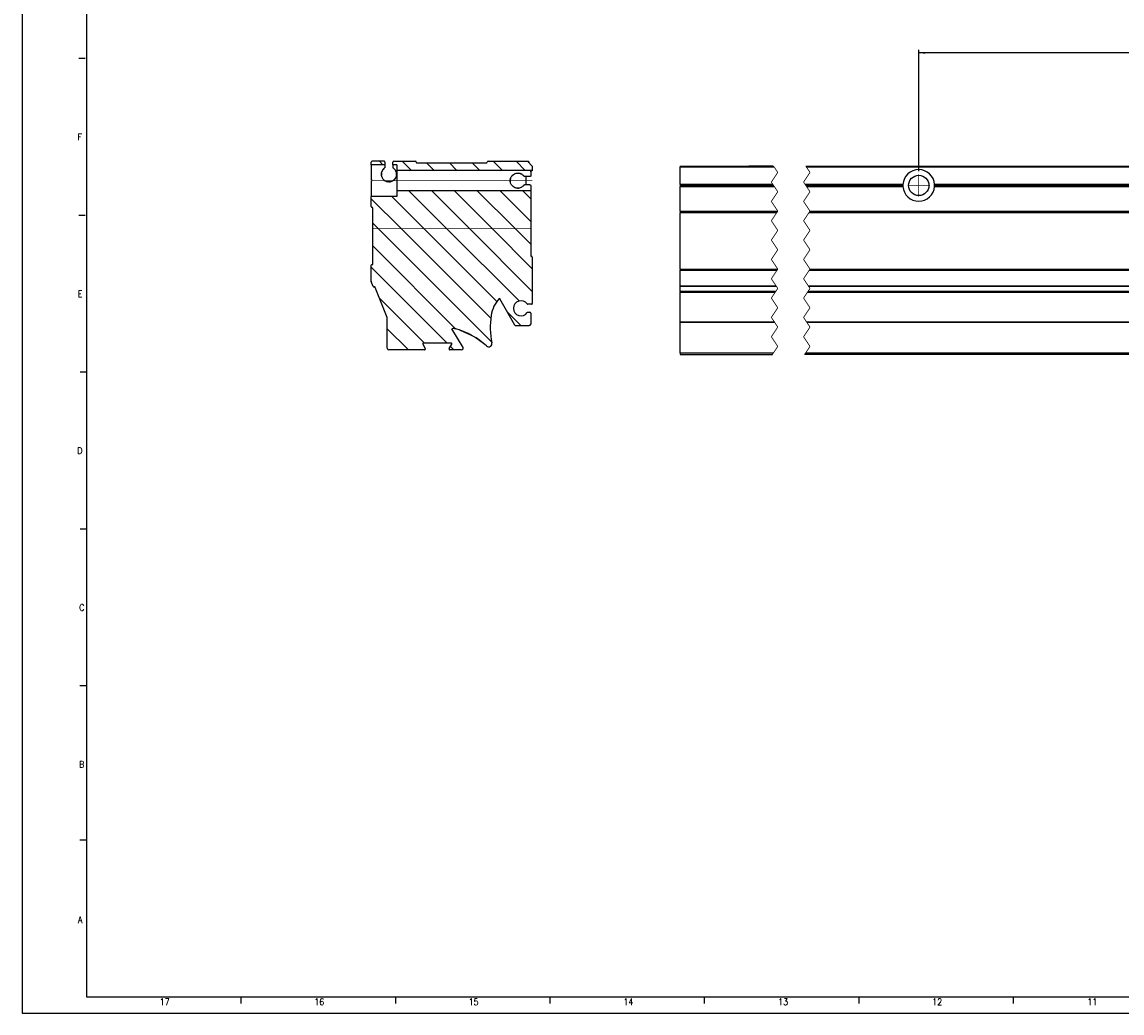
# Model space of a CAD drawing. Header units: inches. Extents: x -381 to 2497, y -418 to 176.
# Tile 1 of 7: x -381 to -40, y -418 to -111. Entities that reach past the tile are written whole.
import ezdxf

# ---------------------------------------------------------------- set-up
doc = ezdxf.new("R2010")
doc.units = ezdxf.units.IN
doc.linetypes.add('DOT_CENTER', pattern=[14, 12, -1, 0, -1])
doc.layers.add('1', color=7, linetype='Continuous')
doc.styles.add('CONVERTER_11', font='txt.shx', dxfattribs={"width": 0.9})
doc.dimstyles.new('ME10_DIM_11', dxfattribs={"dimtxt": 2, "dimasz": 2, "dimexe": 1, "dimexo": 1, "dimgap": 1, "dimtad": 1, "dimdsep": 46, "dimtxsty": 'CONVERTER_11', "dimsah": 1, "dimcen": 0.09, "dimclrd": 2, "dimclre": 2, "dimclrt": 2, "dimadec": 0, "dimazin": 0, "dimtfac": 1, "dimtdec": 4, "dimtix": 1, "dimtmove": 0, "dimatfit": 3, "dimfxl": 1, "dimtolj": 1, "dimtzin": 0, "dimarcsym": 0})
pattern_1 = [(-45, (0, 0), (3.535534, 3.535534), [])]

# ---------------------------------------------------------------- blocks, each defined once
blk = doc.blocks.new('Modulo_der__14E__1__1', base_point=(-272.75, -212.65))
at = {"linetype": 'Continuous'}
h = blk.add_hatch(dxfattribs=at)
h.set_pattern_fill('_USER', color=253, scale=5, angle=-45, pattern_type=0)
h.set_pattern_definition(pattern_1)
edge = h.paths.add_edge_path()
edge.add_arc((-272.5, -154.3), 0.25, 90, 180)
edge.add_line((-272.75, -154.3), (-272.75, -155.15))
edge.add_line((-272.75, -155.15), (-268.5, -155.15))
edge.add_line((-268.5, -155.15), (-268.5, -154.3))
edge.add_arc((-268.75, -154.3), 0.25, 0, 90)
edge.add_line((-268.75, -154.05), (-272.5, -154.05))
h = blk.add_hatch(dxfattribs=at)
h.set_pattern_fill('_USER', color=253, scale=5, angle=-45, pattern_type=0)
h.set_pattern_definition(pattern_1)
edge = h.paths.add_edge_path()
edge.add_arc((-223, -156.8), 0.25, 336.4218, 360)
edge.add_line((-222.75, -156.8), (-222.75, -155.55))
edge.add_line((-222.75, -155.55), (-224.25, -154.05))
edge.add_line((-224.25, -154.05), (-236.5, -154.05))
edge.add_arc((-236.5, -154.3), 0.25, 90, 180)
edge.add_arc((-237, -154.3), 0.25, 270, 360, ccw=False)
edge.add_line((-237, -154.55), (-258.5, -154.55))
edge.add_arc((-258.5, -154.3), 0.25, 180, 270, ccw=False)
edge.add_arc((-259, -154.3), 0.25, 0, 90)
edge.add_line((-259, -154.05), (-265.75, -154.05))
edge.add_arc((-265.75, -154.3), 0.25, 90, 180)
edge.add_line((-266, -154.3), (-266, -155.15))
edge.add_line((-266, -155.15), (-264.75, -155.15))
edge.add_line((-264.75, -155.15), (-264.75, -156.9))
edge.add_line((-264.75, -156.9), (-222.77, -156.9))
h = blk.add_hatch(dxfattribs=at)
h.set_pattern_fill('_USER', color=253, scale=5, angle=-45, pattern_type=0)
h.set_pattern_definition(pattern_1)
edge = h.paths.add_edge_path()
edge.add_line((-264.75, -163.2), (-264.75, -164.95))
edge.add_line((-264.75, -164.95), (-272.75, -164.95))
edge.add_line((-272.75, -164.95), (-272.75, -168.05))
edge.add_arc((-272.5, -168.05), 0.25, 179.9999, 269.9999)
edge.add_arc((-272.5, -168.55), 0.25, 0, 90, ccw=False)
edge.add_line((-272.25, -168.55), (-272.25, -174.92))
edge.add_line((-272.25, -174.92), (-223.26, -174.92))
edge.add_line((-223.26, -174.92), (-223.26, -163.2))
edge.add_line((-223.26, -163.2), (-264.75, -163.2))
h = blk.add_hatch(dxfattribs=at)
h.set_pattern_fill('_USER', color=253, scale=5, angle=-45, pattern_type=0)
h.set_pattern_definition(pattern_1)
edge = h.paths.add_edge_path()
edge.add_line((-222.75, -183.8), (-222.75, -198.16))
edge.add_arc((-223, -198.16), 0.25, 270, 360, ccw=False)
edge.add_line((-223, -198.41), (-224.16, -198.41))
edge.add_arc((-224.16, -198.21), 0.2, 214.6546, 270, ccw=False)
edge.add_arc((-226.26, -199.66), 2.35, 34.6546, 325.3454)
edge.add_arc((-224.16, -201.11), 0.2, 90, 145.3454, ccw=False)
edge.add_line((-224.16, -200.91), (-223.5, -200.91))
edge.add_arc((-223.5, -201.16), 0.25, 0, 90, ccw=False)
edge.add_line((-223.25, -201.16), (-223.25, -204.55))
edge.add_arc((-223.75, -204.55), 0.5, 270, 360, ccw=False)
edge.add_line((-223.75, -205.05), (-227.82, -205.05))
edge.add_arc((-227.82, -204.55), 0.5, 209.8944, 270, ccw=False)
edge.add_line((-228.26, -204.8), (-232.94, -196.65))
edge.add_arc((-232.72, -196.53), 0.25, 187.3484, 209.8944, ccw=False)
edge.add_arc((-225.64, -203.37), 10, 137.119, 171.5012)
edge.add_arc((-211.8, -205.44), 24, 171.5012, 191.9317)
edge.add_arc((-236.26, -210.6), 1, -131.9317, 11.9317, ccw=False)
edge.add_arc((-252.96, -229.2), 24, 48.0683, 74.4138)
edge.add_arc((-247.32, -208.97), 3, 74.4138, 98.1189)
edge.add_line((-247.74, -206), (-244.26, -211.79))
edge.add_arc((-244.69, -212.05), 0.5, -90, 31.0161, ccw=False)
edge.add_line((-244.69, -212.55), (-248.32, -212.55))
edge.add_arc((-248.32, -212.3), 0.25, 150, 270, ccw=False)
edge.add_line((-248.54, -212.18), (-247.76, -210.83))
edge.add_arc((-247.97, -210.7), 0.25, 330, 450)
edge.add_line((-247.97, -210.45), (-256.53, -210.45))
edge.add_arc((-256.53, -210.7), 0.25, 89.9979, 169.9765)
edge.add_arc((-256.53, -210.7), 0.25, 169.9834, 210.0048)
edge.add_line((-256.75, -210.83), (-255.97, -212.18))
edge.add_arc((-256.19, -212.3), 0.25, -90, 30, ccw=False)
edge.add_line((-256.19, -212.55), (-267.25, -212.55))
edge.add_arc((-267.25, -212.05), 0.5, 180, 270, ccw=False)
edge.add_line((-267.75, -212.05), (-267.75, -202.64))
edge.add_arc((-268, -202.64), 0.25, 0, 21.6048)
edge.add_line((-267.77, -202.55), (-271.48, -193.18))
edge.add_arc((-271.71, -193.27), 0.25, 21.6048, 111.6885)
edge.add_arc((-271.9, -192.8), 0.25, 201.3067, 291.6885, ccw=False)
edge.add_line((-272.13, -192.9), (-272.74, -191.35))
edge.add_arc((-272.5, -191.26), 0.25, 180, 201.3067, ccw=False)
edge.add_line((-272.75, -191.26), (-272.75, -186.3))
edge.add_arc((-272.5, -186.3), 0.25, 90, 180, ccw=False)
edge.add_line((-272.5, -186.05), (-272.25, -186.05))
edge.add_line((-272.25, -186.05), (-272.25, -174.92))
edge.add_line((-272.25, -174.92), (-223.26, -174.92))
edge.add_line((-223.26, -174.92), (-223.26, -183.3))
edge.add_arc((-223, -183.3), 0.252, 180.4042, 270.407)
edge.add_arc((-223, -183.8), 0.25, 0, 90, ccw=False)
at = {"color": 7, "linetype": 'Continuous'}
for p, q in [((-272.75, -155.15), (-272.75, -154.3)), ((-272.75, -155.15), (-272.75, -159.75)), ((-268.5, -155.15), (-272.75, -155.15)), ((-268.75, -154.05), (-272.5, -154.05)), ((-269.15, -156.67), (-269.4, -157.1)), ((-269.4, -157.1), (-269.29, -156.88)), ((-269.29, -156.88), (-269.15, -156.67)), ((-269.09, -156.59), (-269.15, -156.67)), ((-269.15, -156.67), (-269.09, -156.59)), ((-268.83, -156.31), (-269.09, -156.59)), ((-269.09, -156.59), (-269, -156.48)), ((-269, -156.48), (-268.83, -156.31)), ((-268.8, -156.29), (-268.83, -156.31)), ((-268.83, -156.31), (-268.8, -156.29)), ((-268.59, -156.12), (-268.8, -156.29)), ((-268.8, -156.29), (-268.63, -156.15)), ((-268.63, -156.15), (-268.59, -156.12)), ((-268.57, -156.11), (-268.59, -156.12)), ((-268.54, -156.08), (-268.57, -156.11)), ((-268.53, -156.06), (-268.54, -156.08)), ((-268.51, -156.02), (-268.53, -156.06)), ((-268.5, -155.98), (-268.51, -156)), ((-268.51, -156), (-268.51, -156.02)), ((-268.5, -154.3), (-268.5, -155.15)), ((-268.5, -155.15), (-268.5, -155.96)), ((-268.5, -155.96), (-268.5, -155.98)), ((-266, -155.15), (-266, -154.3)), ((-264.75, -155.15), (-266, -155.15)), ((-266, -155.15), (-266, -155.96)), ((-266, -155.96), (-266, -155.98)), ((-266, -155.98), (-266, -156)), ((-266, -156), (-265.99, -156.02)), ((-265.99, -156.02), (-265.98, -156.06)), ((-265.98, -156.06), (-265.97, -156.08)), ((-265.97, -156.08), (-265.94, -156.11)), ((-265.94, -156.11), (-265.92, -156.12)), ((-265.7, -156.29), (-265.92, -156.12)), ((-265.92, -156.12), (-265.87, -156.15)), ((-265.87, -156.15), (-265.7, -156.29)), ((-265.75, -154.05), (-259, -154.05)), ((-265.68, -156.31), (-265.7, -156.29)), ((-265.7, -156.29), (-265.68, -156.31)), ((-265.41, -156.59), (-265.68, -156.31)), ((-265.68, -156.31), (-265.51, -156.48)), ((-265.51, -156.48), (-265.41, -156.59)), ((-265.35, -156.67), (-265.41, -156.59)), ((-265.41, -156.59), (-265.35, -156.67)), ((-265.11, -157.1), (-265.35, -156.67)), ((-265.35, -156.67), (-265.22, -156.88)), ((-265.22, -156.88), (-265.11, -157.1)), ((-264.75, -155.15), (-264.75, -156.9)), ((-222.77, -156.9), (-264.75, -156.9)), ((-264.75, -156.9), (-264.75, -163.2)), ((-258.5, -154.55), (-237, -154.55)), ((-236.5, -154.05), (-224.25, -154.05)), ((-231.5, -154.05), (-231.45, -154)), ((-231.45, -154), (-228.4, -154)), ((-228.4, -154), (-224.05, -154)), ((-224.25, -154.05), (-222.75, -155.55)), ((-223.75, -154.3), (-224.05, -154)), ((-224, -154.3), (-223.75, -154.3)), ((-223.75, -154.55), (-223.75, -154.3)), ((-222.92, -157.04), (-222.96, -157.05)), ((-222.88, -157.02), (-222.92, -157.04)), ((-222.86, -157.01), (-222.88, -157.02)), ((-222.84, -156.99), (-222.86, -157.01)), ((-222.81, -156.96), (-222.84, -156.99)), ((-222.78, -156.92), (-222.81, -156.96)), ((-222.77, -156.9), (-222.78, -156.92)), ((-222.75, -155.55), (-222.75, -156.8)), ((-272.45, -160.05), (-272.75, -159.75)), ((-272.75, -160.35), (-272.45, -160.05)), ((-272.75, -160.35), (-272.75, -164.95)), ((-269.57, -157.69), (-269.6, -158.05)), ((-269.6, -158.05), (-269.59, -157.81)), ((-269.6, -158.05), (-269.58, -158.4)), ((-269.59, -158.3), (-269.6, -158.05)), ((-269.59, -157.81), (-269.57, -157.69)), ((-269.58, -158.4), (-269.59, -158.3)), ((-269.55, -158.54), (-269.58, -158.4)), ((-269.57, -157.69), (-269.56, -157.6)), ((-269.56, -157.6), (-269.55, -157.56)), ((-269.44, -157.21), (-269.55, -157.56)), ((-269.55, -157.56), (-269.49, -157.33)), ((-269.49, -158.78), (-269.55, -158.54)), ((-269.49, -157.33), (-269.44, -157.21)), ((-269.48, -158.82), (-269.49, -158.78)), ((-269.4, -159.01), (-269.48, -158.82)), ((-269.4, -157.1), (-269.44, -157.21)), ((-269.44, -157.21), (-269.4, -157.1)), ((-269.3, -159.2), (-269.4, -159.01)), ((-269.29, -159.23), (-269.3, -159.2)), ((-269.27, -159.27), (-269.29, -159.23)), ((-269.15, -159.44), (-269.27, -159.27)), ((-269.15, -159.44), (-268.91, -159.72)), ((-269, -159.63), (-269.15, -159.44)), ((-268.91, -159.72), (-269, -159.63)), ((-268.83, -159.8), (-268.91, -159.72)), ((-268.63, -159.96), (-268.83, -159.8)), ((-268.83, -159.8), (-268.43, -160.09)), ((-268.43, -160.09), (-268.63, -159.96)), ((-268.37, -160.12), (-268.43, -160.09)), ((-268.37, -160.12), (-267.98, -160.29)), ((-268.21, -160.2), (-268.37, -160.12)), ((-267.98, -160.29), (-268.21, -160.2)), ((-267.98, -160.29), (-267.66, -160.37)), ((-267.74, -160.35), (-267.98, -160.29)), ((-267.66, -160.37), (-267.74, -160.35)), ((-267.5, -160.39), (-267.66, -160.37)), ((-267.01, -160.39), (-267.5, -160.39)), ((-267.25, -160.41), (-267.01, -160.39)), ((-266.85, -160.37), (-267.01, -160.39)), ((-267.01, -160.39), (-266.99, -160.39)), ((-266.99, -160.39), (-266.85, -160.37)), ((-266.85, -160.37), (-266.53, -160.29)), ((-266.76, -160.35), (-266.85, -160.37)), ((-266.53, -160.29), (-266.76, -160.35)), ((-266.53, -160.29), (-266.13, -160.12)), ((-266.3, -160.2), (-266.53, -160.29)), ((-266.13, -160.12), (-266.3, -160.2)), ((-266.13, -160.12), (-266.08, -160.09)), ((-266.08, -160.09), (-266.13, -160.12)), ((-266.08, -160.09), (-265.68, -159.8)), ((-265.87, -159.96), (-266.08, -160.09)), ((-265.68, -159.8), (-265.87, -159.96)), ((-265.6, -159.72), (-265.68, -159.8)), ((-265.6, -159.72), (-265.35, -159.44)), ((-265.51, -159.63), (-265.6, -159.72)), ((-265.35, -159.44), (-265.51, -159.63)), ((-265.24, -159.27), (-265.35, -159.44)), ((-265.24, -159.27), (-265.2, -159.2)), ((-265.22, -159.23), (-265.24, -159.27)), ((-265.2, -159.2), (-265.22, -159.23)), ((-265.11, -159.01), (-265.2, -159.2)), ((-265.06, -157.21), (-265.11, -157.1)), ((-265.11, -157.1), (-265.06, -157.21)), ((-265.03, -158.82), (-265.11, -159.01)), ((-265.06, -157.21), (-265.02, -157.33)), ((-265.02, -158.78), (-265.03, -158.82)), ((-265.02, -157.33), (-264.96, -157.56)), ((-264.95, -158.54), (-265.02, -158.78)), ((-264.96, -157.56), (-264.95, -157.6)), ((-264.95, -157.6), (-264.93, -157.69)), ((-264.93, -158.4), (-264.95, -158.54)), ((-264.9, -158.05), (-264.93, -157.69)), ((-264.93, -157.69), (-264.92, -157.81)), ((-264.93, -158.4), (-264.9, -158.05)), ((-264.92, -158.3), (-264.93, -158.4)), ((-264.92, -157.81), (-264.9, -158.05)), ((-264.9, -158.05), (-264.92, -158.3)), ((-229.58, -159.72), (-229.61, -160.05)), ((-229.61, -160.05), (-229.58, -160.38)), ((-229.59, -159.81), (-229.58, -159.72)), ((-229.59, -160.3), (-229.59, -159.81)), ((-229.58, -160.38), (-229.59, -160.3)), ((-229.58, -159.72), (-229.57, -159.66)), ((-229.57, -160.45), (-229.58, -160.38)), ((-229.58, -160.38), (-229.58, -160.42)), ((-229.57, -159.66), (-229.56, -159.56)), ((-229.56, -160.54), (-229.57, -160.45)), ((-229.56, -159.56), (-229.49, -159.33)), ((-229.49, -159.32), (-229.55, -159.54)), ((-229.49, -159.32), (-229.4, -159.1)), ((-229.49, -159.33), (-229.49, -159.32)), ((-229.4, -159.1), (-229.39, -159.07)), ((-229.39, -159.07), (-229.29, -158.88)), ((-229.29, -158.88), (-229.2, -158.73)), ((-229.2, -158.73), (-229.16, -158.67)), ((-228.99, -158.47), (-229.16, -158.67)), ((-229.16, -158.67), (-229, -158.48)), ((-229, -158.48), (-228.99, -158.47)), ((-228.99, -158.47), (-228.64, -158.15)), ((-228.64, -158.15), (-228.28, -157.94)), ((-228.28, -157.94), (-228.21, -157.91)), ((-228.21, -157.91), (-228.05, -157.84)), ((-228.05, -157.84), (-227.98, -157.82)), ((-227.98, -157.82), (-227.75, -157.75)), ((-227.75, -157.75), (-227.67, -157.74)), ((-227.67, -157.74), (-227.5, -157.72)), ((-227.5, -157.72), (-227.33, -157.7)), ((-227.33, -157.7), (-227.26, -157.7)), ((-227.26, -157.7), (-226.77, -157.76)), ((-226.53, -157.82), (-227.01, -157.72)), ((-226.77, -157.76), (-226.53, -157.82)), ((-226.53, -157.82), (-226.5, -157.83)), ((-226.5, -157.83), (-226.3, -157.91)), ((-226.26, -157.93), (-226.5, -157.83)), ((-226.3, -157.91), (-226.26, -157.93)), ((-226.26, -157.93), (-226.08, -158.02)), ((-226.08, -158.02), (-225.87, -158.15)), ((-225.84, -158.18), (-226.08, -158.02)), ((-225.87, -158.15), (-225.84, -158.18)), ((-225.84, -158.18), (-225.69, -158.31)), ((-225.69, -158.31), (-225.53, -158.46)), ((-225.53, -158.46), (-225.51, -158.48)), ((-225.51, -158.48), (-225.36, -158.67)), ((-225.36, -158.67), (-225.32, -158.72)), ((-225.3, -158.75), (-225.32, -158.72)), ((-225.28, -158.77), (-225.3, -158.75)), ((-225.24, -158.79), (-225.28, -158.77)), ((-225.22, -158.79), (-225.24, -158.79)), ((-225.18, -158.8), (-225.22, -158.79)), ((-225.16, -158.8), (-225.18, -158.8)), ((-223.5, -158.8), (-225.16, -158.8)), ((-224.75, -158.8), (-224.75, -161.3)), ((-223.48, -158.8), (-223.5, -158.8)), ((-223.46, -158.8), (-223.48, -158.8)), ((-223.45, -158.8), (-223.46, -158.8)), ((-223.4, -158.78), (-223.45, -158.8)), ((-223.38, -158.77), (-223.4, -158.78)), ((-223.34, -158.74), (-223.38, -158.77)), ((-223.3, -158.7), (-223.34, -158.74)), ((-223.27, -158.66), (-223.3, -158.7)), ((-223.26, -158.61), (-223.27, -158.66)), ((-223.25, -158.58), (-223.26, -158.61)), ((-223.23, -157.2), (-223.25, -157.25)), ((-223.25, -157.25), (-223.24, -157.22)), ((-223.25, -157.25), (-223.25, -157.3)), ((-223.25, -157.28), (-223.25, -157.25)), ((-223.25, -157.3), (-223.25, -157.28)), ((-223.25, -157.3), (-223.25, -158.55)), ((-223.25, -158.55), (-223.25, -158.58)), ((-223.24, -157.22), (-223.23, -157.2)), ((-223.23, -157.2), (-223.19, -157.14)), ((-223.19, -157.14), (-223.17, -157.12)), ((-223.17, -157.12), (-223.15, -157.1)), ((-223.15, -157.1), (-223.11, -157.07)), ((-223.08, -157.06), (-223.13, -157.09)), ((-223.11, -157.07), (-223.06, -157.06)), ((-223.06, -157.06), (-223.05, -157.06)), ((-223.05, -157.06), (-223, -157.05)), ((-222.97, -157.05), (-223, -157.05)), ((-222.96, -157.05), (-222.97, -157.05)), ((-223.26, -163.2), (-264.75, -163.2)), ((-264.75, -163.2), (-264.75, -164.95)), ((-229.49, -160.78), (-229.56, -160.54)), ((-229.49, -160.79), (-229.49, -160.78)), ((-229.4, -161.01), (-229.49, -160.79)), ((-229.39, -161.03), (-229.4, -161.01)), ((-229.29, -161.23), (-229.39, -161.03)), ((-229.2, -161.38), (-229.29, -161.23)), ((-229.16, -161.44), (-229.2, -161.38)), ((-228.64, -161.96), (-229.16, -161.44)), ((-228.29, -162.17), (-228.64, -161.96)), ((-228.21, -162.2), (-228.29, -162.17)), ((-228.05, -162.27), (-228.21, -162.2)), ((-227.98, -162.29), (-228.05, -162.27)), ((-227.75, -162.35), (-227.98, -162.29)), ((-227.67, -162.37), (-227.75, -162.35)), ((-227.5, -162.39), (-227.67, -162.37)), ((-227.33, -162.4), (-227.5, -162.39)), ((-227.33, -162.4), (-227.02, -162.39)), ((-227.26, -162.4), (-227.33, -162.4)), ((-226.77, -162.35), (-227.26, -162.4)), ((-226.53, -162.29), (-226.77, -162.35)), ((-226.5, -162.28), (-226.53, -162.29)), ((-226.3, -162.2), (-226.5, -162.28)), ((-226.25, -162.18), (-226.3, -162.2)), ((-226.08, -162.09), (-226.25, -162.18)), ((-225.87, -161.95), (-226.08, -162.09)), ((-225.84, -161.93), (-225.87, -161.95)), ((-225.68, -161.8), (-225.84, -161.93)), ((-225.52, -161.64), (-225.68, -161.8)), ((-225.52, -161.64), (-225.36, -161.44)), ((-225.51, -161.63), (-225.52, -161.64)), ((-225.36, -161.44), (-225.51, -161.63)), ((-225.32, -161.39), (-225.36, -161.44)), ((-225.32, -161.39), (-225.31, -161.37)), ((-225.31, -161.37), (-225.28, -161.34)), ((-225.28, -161.34), (-225.24, -161.32)), ((-225.24, -161.32), (-225.22, -161.31)), ((-225.22, -161.31), (-225.18, -161.31)), ((-225.18, -161.31), (-225.16, -161.3)), ((-223.5, -161.3), (-225.16, -161.3)), ((-223.5, -161.3), (-223.48, -161.31)), ((-223.48, -161.31), (-223.46, -161.31)), ((-223.46, -161.31), (-223.45, -161.31)), ((-223.45, -161.31), (-223.4, -161.33)), ((-223.4, -161.33), (-223.38, -161.34)), ((-223.38, -161.34), (-223.33, -161.37)), ((-223.33, -161.37), (-223.3, -161.41)), ((-223.3, -161.41), (-223.27, -161.45)), ((-223.27, -161.45), (-223.26, -161.5)), ((-223.26, -161.5), (-223.25, -161.53)), ((-223.25, -161.53), (-223.26, -161.55)), ((-223.26, -161.55), (-223.26, -163.2)), ((-223.26, -162.93), (-223.26, -163.2)), ((-223.26, -163.2), (-223.26, -174.92)), ((-272.75, -168.05), (-272.75, -164.95)), ((-264.75, -164.95), (-272.75, -164.95)), ((-272.25, -174.92), (-272.25, -168.55)), ((-272.25, -186.05), (-272.25, -174.92)), ((-223.26, -174.92), (-223.26, -183.3)), ((-222.75, -183.8), (-222.75, -198.16)), ((-272.75, -191.26), (-272.75, -186.3)), ((-272.5, -186.05), (-272.25, -186.05)), ((-272.13, -192.9), (-272.74, -191.35)), ((-267.77, -202.55), (-271.48, -193.18)), ((-232.94, -196.65), (-228.26, -204.8)), ((-223, -198.41), (-224.16, -198.41)), ((-224.16, -200.91), (-223.5, -200.91)), ((-223.25, -201.16), (-223.25, -204.55)), ((-267.75, -212.05), (-267.75, -202.64)), ((-244.26, -211.79), (-247.74, -206)), ((-227.82, -205.05), (-223.75, -205.05)), ((-256.75, -210.83), (-255.97, -212.18)), ((-247.97, -210.45), (-256.53, -210.45)), ((-248.54, -212.18), (-247.76, -210.83)), ((-256.19, -212.55), (-267.25, -212.55)), ((-244.69, -212.55), (-248.32, -212.55))]:
    blk.add_line(p, q, dxfattribs=at)
at = {"color": 2, "linetype": 'Continuous', "const_width": 0.25}
for points in [[(-268.59, -156.12, 0.191111), (-269.55, -157.56, 0.191111)], [(-264.96, -157.56, 0.191111), (-265.92, -156.12, 0.191111)], [(-223.5, -158.8, 0.29647), (-223.27, -158.66, 0.29647)], [(-271.69, -193.02, 0.052403), (-271.74, -193.02, 0.052403)], [(-271.55, -193.08, 0.105155), (-271.64, -193.03, 0.105155)], [(-271.48, -193.18, 0.062815), (-271.51, -193.12, 0.062815)], [(-224.22, -198.4, 0.078688), (-224.16, -198.41, 0.078688)], [(-235.53, -201.89, 0.089382), (-235.28, -210.4, 0.089382)]]:
    blk.add_lwpolyline(points, format="xyb", dxfattribs=at)
for points in [[(-258.75, -154.35), (-258.75, -154.3)], [(-258.73, -154.4), (-258.75, -154.35)], [(-258.71, -154.45), (-258.73, -154.4)], [(-258.67, -154.49), (-258.71, -154.45)], [(-258.63, -154.52), (-258.67, -154.49)], [(-258.58, -154.54), (-258.63, -154.52)], [(-258.53, -154.55), (-258.58, -154.54)], [(-258.5, -154.55), (-258.53, -154.55)], [(-236.98, -154.55), (-237, -154.55)], [(-236.92, -154.54), (-236.98, -154.55)], [(-236.88, -154.52), (-236.92, -154.54)], [(-236.84, -154.49), (-236.88, -154.52)], [(-236.8, -154.45), (-236.84, -154.49)], [(-236.77, -154.4), (-236.8, -154.45)], [(-236.76, -154.35), (-236.77, -154.4)], [(-236.75, -154.3), (-236.76, -154.35)], [(-223.15, -157.1), (-223.13, -157.09)], [(-222.93, -157.04), (-222.92, -157.04)], [(-269.55, -157.56), (-269.6, -158.05)], [(-269.6, -158.07), (-269.55, -158.54)], [(-269.55, -158.54), (-269.4, -159.01)], [(-269.4, -159.01), (-269.15, -159.44)], [(-269.14, -159.45), (-268.83, -159.8)], [(-268.43, -160.09), (-267.99, -160.28)], [(-266.51, -160.28), (-266.08, -160.09)], [(-265.68, -159.8), (-265.37, -159.45)], [(-265.35, -159.44), (-265.11, -159.01)], [(-265.11, -159.01), (-264.95, -158.54)], [(-264.9, -158.05), (-264.96, -157.56)], [(-264.95, -158.54), (-264.9, -158.07)], [(-229.43, -159.17), (-229.61, -160.05)], [(-229.61, -160.05), (-229.43, -160.94)], [(-228.93, -158.4), (-229.42, -159.15)], [(-228.17, -157.89), (-228.91, -158.39)], [(-227.27, -157.71), (-228.14, -157.88)], [(-226.38, -157.88), (-227.24, -157.71)], [(-225.61, -158.38), (-226.34, -157.89)], [(-225.32, -158.72), (-225.58, -158.41)], [(-229.42, -160.96), (-228.93, -161.7)], [(-228.91, -161.72), (-228.17, -162.22)], [(-228.14, -162.23), (-227.27, -162.4)], [(-227.24, -162.4), (-226.38, -162.23)], [(-226.34, -162.21), (-225.61, -161.72)], [(-225.58, -161.69), (-225.32, -161.39)], [(-223.48, -161.31), (-223.5, -161.3)], [(-223.38, -161.34), (-223.39, -161.33)], [(-223.33, -161.37), (-223.38, -161.34)], [(-272.5, -168.3), (-272.47, -168.3)], [(-272.47, -168.3), (-272.43, -168.31)], [(-272.43, -168.31), (-272.38, -168.34)], [(-272.38, -168.34), (-272.34, -168.37)], [(-272.34, -168.37), (-272.3, -168.4)], [(-272.3, -168.4), (-272.27, -168.45)], [(-272.27, -168.45), (-272.26, -168.5)], [(-272.26, -168.5), (-272.25, -168.55)], [(-272.25, -174.92), (-223.26, -174.92)], [(-223.26, -174.92), (-272.25, -174.92)], [(-223.23, -183.4), (-223.25, -183.35)], [(-223.21, -183.45), (-223.23, -183.4)], [(-223.17, -183.49), (-223.21, -183.45)], [(-223.13, -183.52), (-223.17, -183.49)], [(-223.08, -183.54), (-223.13, -183.52)], [(-223.03, -183.55), (-223.08, -183.54)], [(-271.74, -193.02), (-271.79, -193.03)], [(-271.64, -193.03), (-271.69, -193.02)], [(-271.51, -193.12), (-271.55, -193.08)], [(-234.76, -199.26), (-233.76, -197.53)], [(-233.62, -197.35), (-232.97, -196.56)], [(-228.15, -198.26), (-227.84, -197.93)], [(-227.81, -197.9), (-227.43, -197.62)], [(-227.43, -197.62), (-227, -197.43)], [(-226.96, -197.42), (-226.52, -197.32)], [(-226.49, -197.32), (-226.02, -197.32)], [(-225.99, -197.32), (-225.55, -197.42)], [(-225.51, -197.43), (-225.08, -197.62)], [(-225.08, -197.62), (-224.7, -197.9)], [(-224.67, -197.93), (-224.37, -198.26)], [(-235.53, -201.89), (-235.47, -201.52)], [(-235.4, -201.2), (-234.8, -199.37)], [(-228.61, -199.66), (-228.56, -199.19)], [(-228.56, -200.13), (-228.61, -199.66)], [(-228.55, -199.15), (-228.41, -198.72)], [(-228.41, -200.59), (-228.55, -200.17)], [(-228.4, -198.69), (-228.16, -198.28)], [(-228.16, -201.03), (-228.4, -200.62)], [(-227.84, -201.39), (-228.15, -201.05)], [(-227.43, -201.69), (-227.81, -201.41)], [(-224.7, -201.41), (-225.08, -201.69)], [(-224.37, -201.05), (-224.67, -201.39)], [(-224.33, -198.31), (-224.32, -198.32)], [(-224.32, -200.99), (-224.33, -201.01)], [(-267.77, -202.55), (-267.76, -202.59)], [(-267.76, -202.59), (-267.75, -202.64)], [(-227, -201.88), (-227.43, -201.69)], [(-226.52, -201.99), (-226.96, -201.9)], [(-226.02, -201.99), (-226.49, -201.99)], [(-225.55, -201.9), (-225.99, -201.99)], [(-225.08, -201.69), (-225.51, -201.88)], [(-247.62, -205.99), (-247.02, -205.99)], [(-246.97, -206), (-246.51, -206.08)], [(-245.4, -206.44), (-240.96, -208.42)], [(-227.98, -205.03), (-227.97, -205.03)], [(-256.78, -210.65), (-256.76, -210.6)], [(-256.76, -210.6), (-256.74, -210.56)], [(-256.74, -210.56), (-256.7, -210.51)], [(-256.7, -210.51), (-256.66, -210.49)], [(-256.66, -210.49), (-256.61, -210.46)], [(-256.61, -210.46), (-256.56, -210.45)], [(-240.96, -208.42), (-236.93, -211.35)], [(-236.57, -211.55), (-236.56, -211.56)], [(-235.35, -211.01), (-235.34, -211)], [(-267.41, -212.53), (-267.4, -212.53)]]:
    blk.add_lwpolyline(points, dxfattribs=at)
at = {"color": 7, "linetype": 'Continuous'}
for centre, radius, start, end in [((-272.5, -154.3), 0.25, 90, 180), ((-268.75, -154.3), 0.25, 0, 90), ((-265.75, -154.3), 0.25, 90, 180), ((-259, -154.3), 0.25, 0, 90), ((-258.5, -154.3), 0.25, 180, 270), ((-237, -154.3), 0.25, 270, 0), ((-236.5, -154.3), 0.25, 90, 180), ((-223, -156.8), 0.25, 336.4218, 360), ((-272.5, -168.05), 0.25, 179.9999, 269.9999), ((-272.5, -168.55), 0.25, 0, 90), ((-223, -183.3), 0.252, 180.4042, 270.407), ((-223, -183.8), 0.25, 0, 90), ((-272.5, -186.3), 0.25, 90, 180), ((-272.5, -191.26), 0.25, 180, 201.3067), ((-271.9, -192.8), 0.25, 201.3067, 291.6885), ((-271.71, -193.27), 0.25, 21.6048, 111.6885), ((-225.64, -203.37), 10, 137.119, 171.5012), ((-232.72, -196.53), 0.25, 187.3484, 209.8944), ((-226.26, -199.66), 2.35, 34.6546, 325.3454), ((-224.16, -198.21), 0.2, 214.6546, 270), ((-224.16, -201.11), 0.2, 90, 145.3454), ((-223.5, -201.16), 0.25, 0, 90), ((-223, -198.16), 0.25, 270, 0), ((-268, -202.64), 0.25, 0, 21.6048), ((-211.8, -205.44), 24, 171.5012, 191.9317), ((-227.82, -204.55), 0.5, 209.8944, 270), ((-223.75, -204.55), 0.5, 270, 360), ((-247.32, -208.97), 3, 74.4138, 98.1189), ((-252.96, -229.2), 24, 48.0683, 74.4138), ((-256.53, -210.7), 0.25, 89.9979, 169.9765), ((-256.53, -210.7), 0.25, 169.9834, 210.0048), ((-247.97, -210.7), 0.25, 330, 90), ((-236.26, -210.6), 1, 228.0683, 11.9317), ((-267.25, -212.05), 0.5, 180, 270), ((-256.19, -212.3), 0.25, 270, 30), ((-248.32, -212.3), 0.25, 150, 270), ((-244.69, -212.05), 0.5, 270, 31.0161)]:
    blk.add_arc(centre, radius, start, end, dxfattribs=at)
at = {"layer": '1', "color": 2, "linetype": 'DOT_CENTER', "const_width": 0.25}
blk.add_lwpolyline([(-222.77, -160.05), (-272.75, -160.05)], dxfattribs=at)
blk = doc.blocks.new('MOD-14E-F__2', base_point=(-272.75, -212.65))
blk.add_blockref('Modulo_der__14E__1__1', (-272.75, -212.65))
blk = doc.blocks.new('A-A__3', base_point=(-248.5, -3778.39))
blk.add_blockref('MOD-14E-F__2', (-272.75, -212.65))
blk = doc.blocks.new('Modulo_der__14E__1__6', base_point=(-176.82, -219.93))
at = {"color": 7, "linetype": 'Continuous'}
for p, q in [((-176.82, -155.53), (-147.89, -155.53)), ((-176.82, -155.53), (-176.82, -155.78)), ((-176.82, -155.78), (-147.72, -155.78)), ((-176.82, -161.23), (-176.82, -155.78)), ((-155.57, -155.53), (-155.52, -155.48)), ((-155.52, -155.48), (-148.12, -155.48)), ((-148.07, -155.53), (-148.12, -155.48)), ((-137.89, -155.53), (265.68, -155.53)), ((-137.72, -155.78), (265.68, -155.78)), ((-105.55, -159.96), (-105.55, -159.95)), ((-176.82, -161.23), (-176.82, -161.53)), ((-148.09, -161.23), (-176.82, -161.23)), ((-147.89, -161.53), (-176.82, -161.53)), ((-176.82, -161.53), (-176.82, -161.83)), ((-176.82, -161.83), (-147.69, -161.83)), ((-176.82, -169.53), (-176.82, -161.83)), ((-107.71, -161.23), (-138.09, -161.23)), ((-107.72, -161.53), (-137.89, -161.53)), ((-137.69, -161.83), (-107.71, -161.83)), ((-107.71, -161.23), (-107.72, -161.53)), ((-107.72, -161.53), (-107.71, -161.83)), ((-105.55, -163.11), (-105.55, -163.09)), ((-97.92, -161.53), (-97.93, -161.23)), ((92.29, -161.23), (-97.93, -161.23)), ((-97.93, -161.83), (-97.92, -161.53)), ((-97.93, -161.83), (92.29, -161.83)), ((92.28, -161.53), (-97.92, -161.53)), ((-176.82, -169.53), (-176.82, -169.78)), ((-176.82, -169.53), (-146.59, -169.53)), ((-176.82, -169.78), (-176.82, -170.03)), ((-176.82, -169.78), (-146.76, -169.78)), ((-176.82, -187.53), (-176.82, -170.03)), ((-146.92, -170.03), (-176.82, -170.03)), ((265.68, -170.03), (-136.92, -170.03)), ((-136.76, -169.78), (265.68, -169.78)), ((-136.59, -169.53), (265.68, -169.53)), ((-176.82, -187.53), (-146.59, -187.53)), ((-176.82, -187.53), (-176.82, -187.78)), ((-136.59, -187.53), (265.68, -187.53)), ((-176.82, -192.73), (-176.82, -187.78)), ((-176.82, -187.78), (-146.76, -187.78)), ((-136.76, -187.78), (265.68, -187.78)), ((-176.82, -192.73), (-147.09, -192.73)), ((-176.82, -192.73), (-176.82, -192.82)), ((-176.82, -194.37), (-176.82, -192.82)), ((-176.82, -192.82), (-147.03, -192.82)), ((-176.82, -194.37), (-147.15, -194.37)), ((-176.82, -194.37), (-176.82, -194.53)), ((-176.82, -194.56), (-176.82, -194.53)), ((-176.82, -194.53), (-147.26, -194.53)), ((-176.82, -194.65), (-176.82, -194.56)), ((265.68, -194.54), (-137.26, -194.53)), ((-137.15, -194.37), (265.68, -194.37)), ((-137.09, -192.73), (265.68, -192.73)), ((-137.03, -192.82), (265.68, -192.82)), ((-176.82, -194.65), (-147.34, -194.65)), ((-176.82, -204.02), (-176.82, -194.65)), ((-137.34, -194.65), (265.68, -194.65)), ((-176.82, -204.02), (-176.82, -204.11)), ((-147.56, -204.02), (-176.82, -204.02)), ((-147.5, -204.11), (-176.82, -204.11)), ((-176.82, -213.53), (-176.82, -204.11)), ((265.68, -204.02), (-137.56, -204.02)), ((265.68, -204.11), (-137.5, -204.11)), ((-176.82, -213.53), (-176.82, -214.03)), ((-176.82, -213.53), (-147.92, -213.53)), ((-176.82, -214.03), (-148.26, -214.03)), ((186.68, -214.03), (-138.26, -214.03)), ((-137.92, -213.53), (265.68, -213.53))]:
    blk.add_line(p, q, dxfattribs=at)
at = {"color": 2, "linetype": 'Continuous', "const_width": 0.25}
for points in [[(-147.72, -155.78), (-147.89, -155.53)], [(-146.57, -157.5), (-147.72, -155.78)], [(-137.89, -155.53), (-137.72, -155.78)], [(-137.72, -155.78), (-136.57, -157.5)], [(-148.57, -160.5), (-146.57, -157.5)], [(-148.09, -161.23), (-148.57, -160.5)], [(-136.57, -157.5), (-138.57, -160.5)], [(-138.57, -160.5), (-138.09, -161.23)], [(-148.57, -166.5), (-146.57, -163.5)], [(-148.09, -161.23), (-147.89, -161.53)], [(-147.89, -161.53), (-147.69, -161.83)], [(-146.57, -163.5), (-147.69, -161.83)], [(-136.57, -163.5), (-138.57, -166.5)], [(-137.89, -161.53), (-138.09, -161.23)], [(-137.69, -161.83), (-137.89, -161.53)], [(-137.69, -161.83), (-136.57, -163.5)], [(-146.57, -169.5), (-148.57, -166.5)], [(-138.57, -166.5), (-136.57, -169.5)], [(-148.57, -172.5), (-146.92, -170.03)], [(-146.76, -169.78), (-146.92, -170.03)], [(-146.76, -169.78), (-146.59, -169.53)], [(-146.59, -169.53), (-146.57, -169.5)], [(-136.92, -170.03), (-138.57, -172.5)], [(-136.92, -170.03), (-136.76, -169.78)], [(-136.59, -169.53), (-136.76, -169.78)], [(-136.57, -169.5), (-136.59, -169.53)], [(-146.57, -175.5), (-148.57, -172.5)], [(-138.57, -172.5), (-136.57, -175.5)], [(-148.57, -178.5), (-146.57, -175.5)], [(-136.57, -175.5), (-138.57, -178.5)], [(-146.57, -181.5), (-148.57, -178.5)], [(-138.57, -178.5), (-136.57, -181.5)], [(-148.57, -184.5), (-146.57, -181.5)], [(-136.57, -181.5), (-138.57, -184.5)], [(-146.57, -187.5), (-148.57, -184.5)], [(-148.57, -190.5), (-146.76, -187.78)], [(-146.76, -187.78), (-146.59, -187.53)], [(-146.59, -187.53), (-146.57, -187.5)], [(-138.57, -184.5), (-136.57, -187.5)], [(-136.76, -187.78), (-138.57, -190.5)], [(-136.59, -187.53), (-136.76, -187.78)], [(-136.57, -187.5), (-136.59, -187.53)], [(-147.09, -192.73), (-148.57, -190.5)], [(-138.57, -190.5), (-137.09, -192.73)], [(-148.57, -196.5), (-147.34, -194.65)], [(-147.28, -194.56), (-147.34, -194.65)], [(-147.26, -194.53), (-147.28, -194.56)], [(-147.26, -194.53), (-147.15, -194.37)], [(-147.15, -194.37), (-146.57, -193.5)], [(-147.03, -192.82), (-147.09, -192.73)], [(-146.57, -193.5), (-147.03, -192.82)], [(-137.34, -194.65), (-138.57, -196.5)], [(-137.34, -194.65), (-137.26, -194.53)], [(-137.15, -194.37), (-137.26, -194.53)], [(-136.57, -193.5), (-137.15, -194.37)], [(-137.09, -192.73), (-137.03, -192.82)], [(-137.03, -192.82), (-136.57, -193.5)], [(-146.57, -199.5), (-148.57, -196.5)], [(-138.57, -196.5), (-136.57, -199.5)], [(-148.57, -202.5), (-146.57, -199.5)], [(-136.57, -199.5), (-138.57, -202.5)], [(-147.56, -204.02), (-148.57, -202.5)], [(-147.56, -204.02), (-147.5, -204.11)], [(-146.57, -205.5), (-147.5, -204.11)], [(-138.57, -202.5), (-137.56, -204.02)], [(-137.5, -204.11), (-137.56, -204.02)], [(-137.5, -204.11), (-136.57, -205.5)], [(-148.57, -208.5), (-146.57, -205.5)], [(-136.57, -205.5), (-138.57, -208.5)], [(-146.57, -211.5), (-148.57, -208.5)], [(-147.92, -213.53), (-146.57, -211.5)], [(-138.57, -208.5), (-136.57, -211.5)], [(-136.57, -211.5), (-137.92, -213.53)], [(-148.26, -214.03), (-147.92, -213.53)], [(-137.92, -213.53), (-138.26, -214.03)]]:
    blk.add_lwpolyline(points, dxfattribs=at)
at = {"color": 7, "linetype": 'Continuous'}
blk.add_circle((-102.82, -161.53), 3.15, dxfattribs=at)
for start, end in [(3.5101, 176.4899), (183.5101, 356.4899)]:
    blk.add_arc((-102.82, -161.53), 4.9, start, end, dxfattribs=at)
at = {"layer": '1', "color": 2, "linetype": 'DOT_CENTER', "const_width": 0.25}
for points in [[(-102.82, -158.06), (-102.82, -164.99)], [(-99.36, -161.53), (-106.29, -161.53)]]:
    blk.add_lwpolyline(points, dxfattribs=at)
blk = doc.blocks.new('MOD-14E-F__7', base_point=(-176.82, -219.93))
blk.add_blockref('Modulo_der__14E__1__6', (-176.82, -219.93))
blk = doc.blocks.new('*D35')
at = {"layer": '1', "color": 2, "linetype": 'Continuous'}
for p, q in [((-102.82, -157.06), (-102.82, -119.41)), ((97.18, -156.38), (97.18, -119.41)), ((97.18, -120.41), (-102.82, -120.41))]:
    blk.add_line(p, q, dxfattribs=at)
at = {"layer": '1', "color": 2}
for points in [[(-100.82, -120.14), (-100.82, -120.67), (-102.82, -120.41)], [(95.18, -120.67), (95.18, -120.14), (97.18, -120.41)]]:
    blk.add_solid(points, dxfattribs=at)
at = {"layer": '1', "color": 2, "insert": (-17.96, -119.41), "char_height": 2, "attachment_point": 7, "rotation": 0.0001, "line_spacing_factor": 0.60024, "style": 'CONVERTER_11'}
blk.add_mtext('200', dxfattribs=at)
blk = doc.blocks.new('Marco_a1', base_point=(38.87, -121.38))
at = {"layer": '1', "color": 2, "linetype": 'Continuous'}
for p, q in [((-381.13, 175.62), (-381.13, -418.38)), ((-361.51, -122.18), (-363.51, -122.18)), ((-361.51, -170.85), (-363.51, -170.85)), ((-361.13, -219.51), (-363.13, -219.51)), ((-361.13, -268.18), (-363.13, -268.18)), ((-361.15, -316.85), (-363.15, -316.85)), ((-361.15, -364.71), (-363.15, -364.71)), ((-313.19, -413.43), (-313.19, -415.43)), ((-265.25, -413.43), (-265.25, -415.43)), ((-217.31, -413.43), (-217.31, -415.43)), ((-169.37, -413.43), (-169.37, -415.43)), ((-121.43, -413.43), (-121.43, -415.43)), ((-73.48, -413.43), (-73.48, -415.43)), ((-381.13, -418.38), (458.87, -418.38))]:
    blk.add_line(p, q, dxfattribs=at)
at = {"layer": '1', "color": 7, "linetype": 'Continuous'}
for p, q in [((-361.13, 170.62), (-361.13, -413.38)), ((-361.13, -413.38), (453.87, -413.38))]:
    blk.add_line(p, q, dxfattribs=at)
at = {"layer": '1', "color": 2, "char_height": 2, "attachment_point": 4, "line_spacing_factor": 1.20048, "style": 'CONVERTER_11'}
for s, insert in [('F', (-363.92, -146.51)), ('E', (-363.83, -195.18)), ('D', (-363.97, -243.85)), ('C', (-363.37, -292.51)), ('B', (-363.41, -341.18)), ('A', (-363.74, -389.45)), ('17', (-338.41, -414.93)), ('16', (-290.41, -414.93)), ('15', (-242.52, -414.93)), ('14', (-194.47, -414.93)), ('13', (-146.46, -414.93)), ('12', (-98.63, -414.93)), ('11', (-50.5, -414.93))]:
    blk.add_mtext(s, dxfattribs=dict(at, insert=insert))
blk = doc.blocks.new('Top', base_point=(38.87, -121.38))
blk.add_blockref('Marco_a1', (38.87, -121.38))
blk = doc.blocks.new('_dummy_frame', base_point=(-381.13, -418.38))
blk.add_blockref('Top', (38.87, -121.38))
blk = doc.blocks.new('Alzado1__8', base_point=(-743, -198))
blk.add_blockref('MOD-14E-F__7', (-176.822, -219.928))
at = {"layer": '1'}
dim = blk.add_linear_dim(base=(97.178, -120.407), p1=(-102.822, -158.061), p2=(97.178, -157.376), dimstyle='ME10_DIM_11', dxfattribs=at)
dim.commit()
dim.dimension.update_dxf_attribs({"geometry": '*D35', "text_midpoint": (-15.564, -118.407), "text_rotation": 0.00014})

msp = doc.modelspace()

# ---------------------------------------------------------------- block references
for name, p in [('Alzado1__8', (-743, -198)), ('A-A__3', (-248.5, -3778.39))]:
    msp.add_blockref(name, p)
at = {"layer": '1'}
msp.add_blockref('_dummy_frame', (-381.13, -418.38), dxfattribs=at)

doc.saveas('drawing.dxf')
